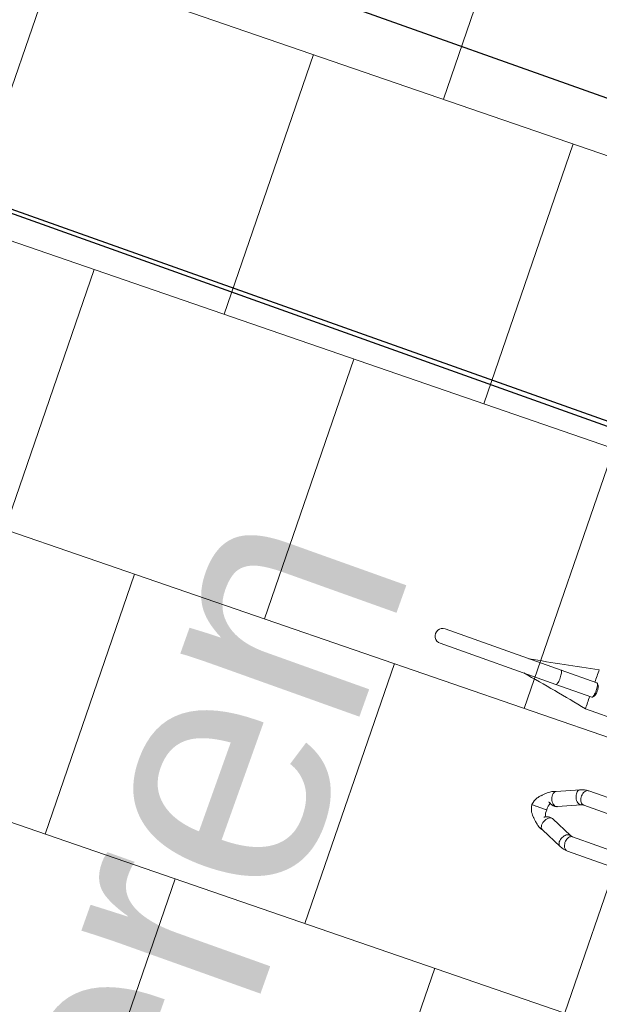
# Model space of a CAD drawing. Header units: metres. Extents: x 134157 to 138734, y 451157 to 455772.
# Tile 162 of 256: x 136407.641 to 136408.484, y 453389.898 to 453391.331. Entities that reach past the tile are written whole.
import ezdxf
from ezdxf import colors
from ezdxf.entities.mleader import LeaderData, LeaderLine
from ezdxf.math import Vec2, Vec3

# ---------------------------------------------------------------- set-up
doc = ezdxf.new("R2010")
doc.units = ezdxf.units.M
doc.layers.add('-DR-alg-hulplijnen', color=210, linetype='Continuous', plot=False)
doc.layers.add('-DR-alg-hulplijnen aandachtspunten', color=210, linetype='Continuous', plot=False)
doc.layers.add('-DR-alg-hulplijnen kantverharding asflast nieuwe fietsstraat', color=7, linetype='Continuous', true_color=0xff9429, plot=False)
doc.layers.add('-DR-nw-gr-arc-gras', color=7, linetype='Continuous', true_color=0xb5d5a4)
for name, color, linetype in [('-DR-nw-inr-fietsparkeren Tulip Traverse', 2, 'Continuous'), ('-DR-nw-maatvoering', 3, 'Continuous'), ('-DR-nw-txt bovengrondse infra', 2, 'Continuous'), ('-DR-nw-vh-kantverharding', 3, 'Continuous'), ('VELOPA-FIG15', 1, 'Continuous'), ('VELOPA-FIG25', 1, 'Continuous')]:
    doc.layers.add(name, color=color, linetype=linetype)
for name, color, linetype, lineweight, true_color in [('-DR-nw-vh-arc-asfalt fietsstraat rood', 7, 'Continuous', 9, 0xdfbfc7), ('-DR-nw-vh-arc-sbs df Drainflow', 7, 'Continuous', 9, 0xb9747c), ('-DR-nw-vh-arc-sbs kf bruinrood rabat halfsteens', 7, 'Continuous', 9, 0xb88485)]:
    doc.layers.add(name, color=color, linetype=linetype, lineweight=lineweight, true_color=true_color)
doc.layers.add('-DR-nw-vh-arc-tegels 300x300x45', color=253, linetype='Continuous', lineweight=9)
doc.styles.add('2-5TXT', font='arial.ttf')
doc.styles.add('CE', font='txt', dxfattribs={"height": 1.8})
doc.styles.add('Drong', font='txt', dxfattribs={"height": 1.8})
doc.dimstyles.new('Drong', dxfattribs={"dimtxt": 1.8, "dimasz": 2.5, "dimexe": 0, "dimexo": 0, "dimgap": 0.9, "dimtad": 1, "dimzin": 0, "dimdsep": 46, "dimtxsty": 'Drong', "dimblk": 'dimblk-wit', "dimcen": 0, "dimse1": 1, "dimse2": 1, "dimclrd": 256, "dimclre": 1, "dimclrt": 7, "dimadec": 0, "dimazin": 0, "dimtfac": 1, "dimtmove": 0, "dimatfit": 3, "dimfxl": 1, "dimtolj": 1, "dimtzin": 0, "dimarcsym": 0})
doc.dimstyles.new('VELOPA-drukwerk', dxfattribs={"dimscale": 0, "dimtxt": 2.5, "dimasz": 2, "dimexe": 1, "dimexo": 1, "dimgap": 1, "dimtad": 1, "dimdec": 0, "dimdsep": 46, "dimtxsty": '2-5TXT', "dimcen": 8, "dimadec": 1, "dimazin": 0, "dimtfac": 1, "dimtdec": 0, "dimtmove": 0, "dimatfit": 3, "dimfxl": 1, "dimtolj": 1, "dimtzin": 0, "dimarcsym": 0})

# ---------------------------------------------------------------- blocks, each defined once
blk = doc.blocks.new('*D2307')
at = {"layer": '-DR-alg-hulplijnen', "color": 0, "lineweight": -2, "ltscale": 4, "transparency": 16777216}
for p, q in [((129.3, -10), (-313.6, -10)), ((-292.9, -51.4), (-292.9, -3593.6)), ((129.3, -3635), (-313.6, -3635))]:
    blk.add_line(p, q, dxfattribs=at)
at = {"layer": '-DR-alg-hulplijnen', "color": 0, "ltscale": 4, "transparency": 16777216}
for points in [[(-299.8, -51.4), (-285.9, -51.4), (-292.9, -10)], [(-299.8, -3593.6), (-285.9, -3593.6), (-292.9, -3635)]]:
    blk.add_solid(points, dxfattribs=at)
at = {"layer": 'Defpoints', "color": 0, "ltscale": 4, "transparency": 16777216}
for p in [(150, -10), (-292.9, -3635), (150, -3635)]:
    blk.add_point(p, dxfattribs=at)
at = {"layer": '-DR-alg-hulplijnen', "color": 0, "ltscale": 4, "transparency": 16777216, "insert": (-340, -1822.5), "char_height": 51.79, "attachment_point": 5, "rotation": 90, "style": '2-5TXT'}
blk.add_mtext('\\A1;3625', dxfattribs=at)
blk = doc.blocks.new('Tulip Traverse')
at = {"layer": 'VELOPA-FIG15', "color": 252, "linetype": 'Continuous', "lineweight": 9, "flags": 128}
for points in [[(538, -296.7), (537.8, -298.1), (537.3, -299.3), (536.4, -300.5), (535.3, -301.6), (533.9, -302.5), (532.2, -303.2), (530.4, -303.7), (528.5, -304), (526.5, -304.1), (524.6, -303.9), (522.7, -303.5), (520.9, -302.9), (519.4, -302.1), (518.1, -301.1), (517.1, -299.9), (516.4, -298.7), (516, -297.4), (516, -296.7)], [(538.7, -300), (538.9, -300.6), (539.1, -301.9)], [(586.3, -300), (586.1, -300.6), (585.9, -301.9)], [(587, -296.7), (587.2, -298.1), (587.7, -299.3), (588.6, -300.5), (589.7, -301.6), (591.1, -302.5), (592.8, -303.2), (594.6, -303.7), (596.5, -304), (598.5, -304.1), (600.4, -303.9), (602.3, -303.5), (604.1, -302.9), (605.6, -302.1), (606.9, -301.1), (607.9, -299.9), (608.6, -298.7), (609, -297.4), (609, -296.7)], [(539.1, -301.9), (538.9, -303.2), (538.4, -304.6), (537.6, -306), (536.5, -307.3), (535.2, -308.6), (533.6, -309.7), (531.9, -310.6), (530.1, -311.4), (528.2, -311.9), (526.3, -312.1), (524.5, -312.2), (522.9, -312), (521.4, -311.5), (520.2, -310.8), (519.2, -309.9), (518.6, -308.9)], [(585.9, -301.9), (586.1, -303.2), (586.6, -304.6), (587.4, -306), (588.5, -307.3), (589.8, -308.6), (591.4, -309.7), (593.1, -310.6), (594.9, -311.4), (596.8, -311.9), (598.7, -312.1), (600.5, -312.2), (602.1, -312), (603.6, -311.5), (604.8, -310.8), (605.8, -309.9), (606.4, -308.9)], [(375, -390.9), (373, -391), (371.1, -391.1), (369.4, -391.3), (367.8, -391.6), (366.4, -391.9), (365.3, -392.3), (364.5, -392.8), (364.1, -393.2), (364, -393.6)], [(386, -393.6), (385.9, -393.2), (385.5, -392.8), (384.7, -392.3), (383.6, -391.9), (382.2, -391.6), (380.6, -391.3), (378.9, -391.1), (377, -391), (375, -390.9)]]:
    blk.add_lwpolyline(points, dxfattribs=at)
at = {"layer": 'VELOPA-FIG25', "color": 252, "linetype": 'Continuous', "lineweight": 9}
for p, q in [((405.2, -341.2), (405.2, -0.1)), ((516, -189), (516, -296.7)), ((538, -296.7), (538, -189)), ((587, -189), (587, -296.7)), ((609, -296.7), (609, -189)), ((553.1, -332.4), (538.7, -300)), ((586.3, -300), (571.9, -332.4)), ((518.6, -308.9), (532.9, -341.3)), ((592.1, -341.3), (606.4, -308.9)), ((364, -338.1), (364, -393.6)), ((366.8, -335.1), (364.3, -337.4)), ((385.7, -337.4), (383.2, -335.1)), ((386, -393.6), (386, -338.1)), ((553.2, -332.7), (553.1, -332.4)), ((571.9, -332.4), (571.8, -332.7)), ((562.5, -346.7), (562.5, -345)), ((562.5, -346.7), (562.5, -347.1)), ((562.5, -361.4), (562.5, -347.1)), ((562.5, -361.7), (562.5, -361.4)), ((562.5, -367.9), (562.5, -361.7)), ((364, -393.6), (364, -572.7)), ((386, -393.6), (386, -572.7))]:
    blk.add_line(p, q, dxfattribs=at)
at = {"layer": 'VELOPA-FIG25', "color": 252, "linetype": 'Continuous', "lineweight": 9, "flags": 128}
for points in [[(375, -335.4), (373, -335.4), (371.1, -335.6), (369.4, -335.8), (367.8, -336.1), (366.4, -336.4), (365.3, -336.8), (364.5, -337.2), (364.1, -337.7), (364, -338.1)], [(366.8, -335.1), (366.9, -335), (367.6, -334.6), (368.7, -334.3), (370, -334), (371.5, -333.8), (373.2, -333.6), (375, -333.6)], [(375, -333.6), (376.8, -333.6), (378.5, -333.8), (380, -334), (381.3, -334.3), (382.4, -334.6), (383.1, -335), (383.2, -335.1)], [(386, -338.1), (385.9, -337.7), (385.5, -337.2), (384.7, -336.8), (383.6, -336.4), (382.2, -336.1), (380.6, -335.8), (378.9, -335.6), (377, -335.4), (375, -335.4)], [(532.9, -341.1), (533.7, -344), (535.1, -347), (536.6, -349.5), (537.9, -351.4), (540.9, -354.8), (542.5, -356.4), (544, -357.7), (544.6, -358.3), (545.2, -358.8), (545.8, -359.4), (546.5, -360.2), (548.1, -361.8), (549.7, -363.1), (550.8, -363.9), (551.5, -364.3), (552.6, -364.9), (554.2, -365.7), (556.3, -366.6), (559.1, -367.4), (562.5, -367.9)], [(533, -341.3), (533.3, -342), (534.3, -343.1), (535.6, -343.9), (537.2, -344.4), (539, -344.6), (541, -344.6), (543, -344.2), (545, -343.6), (547, -342.7), (548.8, -341.5), (550.4, -340.2), (551.7, -338.8), (552.7, -337.3), (553.3, -335.8), (553.5, -334.3)], [(552.3, -342.7), (552.2, -342.9), (551.6, -343.9), (551, -345.1), (550.8, -345.9), (550.7, -346.2), (550.7, -346.2)], [(553.5, -334.3), (553.3, -332.9), (553, -332.4)], [(562.5, -367.9), (565.9, -367.4), (568.7, -366.6), (571.2, -365.5), (572.9, -364.7), (574, -364), (574.5, -363.6), (575.3, -363.1), (576.9, -361.8), (578.5, -360.2), (579.2, -359.4), (579.8, -358.8), (580.4, -358.3), (581, -357.7), (582.5, -356.4), (584.1, -354.8), (587.1, -351.4), (588.5, -349.5), (589.9, -347), (591.3, -344), (592.1, -341.1)], [(571.7, -333.1), (571.2, -335), (571, -337.3), (571.3, -339.4), (571.8, -341.1), (572.9, -343.5), (573.4, -344.3), (573.8, -344.9), (574, -345.3), (574, -345.3)], [(571.6, -334.3), (571.8, -332.9), (572, -332.4)], [(592, -341.3), (591.7, -342), (590.7, -343.1), (589.4, -343.9), (587.8, -344.4), (586, -344.6), (584, -344.6), (582, -344.2), (580, -343.6), (578, -342.7), (576.2, -341.5), (574.6, -340.2), (573.3, -338.8), (572.3, -337.3), (571.8, -335.8), (571.6, -334.3)]]:
    blk.add_lwpolyline(points, dxfattribs=at)
at = {"layer": 'VELOPA-FIG25', "color": 252, "linetype": 'Continuous', "lineweight": 9}
for centre, radius, start, end in [((546, -296.7), 29.9, 180.1465, 204.0079), ((546, -296.7), 8, 180.6237, 204.3373), ((579.2, -296.7), 7.81, 335.3701, 359.669), ((579.2, -296.7), 29.8, 335.9495, 359.8966), ((-2308.5, -892.7), 2710, 9.5497, 11.7415), ((359.7, 230.5), 571.9, 268.5109, 270.4289), ((3112.6, -902.9), 2765.1, 168.2804, 170.4286), ((391, 146.7), 488.1, 269.4088, 271.6564), ((559.8, -326.1), 19.1, 245.4192, 277.9826), ((543.8, -337), 10.2, 326.0065, 22.3686), ((564.9, -324.6), 20.6, 263.2008, 292.8484), ((375, -572.7), 11, 179.0855, 0.9145)]:
    blk.add_arc(centre, radius, start, end, dxfattribs=at)
blk = doc.blocks.new('*U2317')
at = {"layer": '-DR-alg-hulplijnen', "flags": 128}
blk.add_lwpolyline([(-46.6, 129.7), (2253.4, 129.7), (2253.4, -1795.3), (-46.6, -1795.3)], close=True, dxfattribs=at)
blk = doc.blocks.new('dimblk-wit')
at = {"color": 7}
blk.add_line((0, -0.33333), (0, 0.33333), dxfattribs=at)
blk.add_solid([(0, 0), (-0.8, 0.2), (-0.8, -0.2)], dxfattribs=at)
blk = doc.blocks.new('*D785')
at = {"layer": '-DR-nw-maatvoering', "lineweight": -2, "transparency": 16777216}
blk.add_line((136407.3672, 453392.8894), (136406.2356, 453393.2917), dxfattribs=at)
at = {"layer": 'Defpoints', "color": 0, "transparency": 16777216}
for p in [(136405.7645, 453393.4592), (136405.549, 453392.853), (136406.9155, 453390.1265)]:
    blk.add_point(p, dxfattribs=at)
at = {"layer": '-DR-nw-maatvoering', "lineweight": -2, "transparency": 16777216, "xscale": 0.5, "yscale": 0.5, "zscale": 0.5}
for p, rotation in [((136405.7645, 453393.4592), 160.4268500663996), ((136407.8383, 453392.7219), 340.4268500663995)]:
    blk.add_blockref('dimblk-wit', p, dxfattribs=dict(at, rotation=rotation))
at = {"layer": '-DR-nw-maatvoering', "color": 7, "transparency": 16777216, "insert": (136406.6796, 453392.7479), "char_height": 0.36, "attachment_point": 5, "rotation": 160.4269, "style": 'Drong', "bg_fill": 3, "box_fill_scale": 1.1, "bg_fill_color": 256, "bg_fill_true_color": 13158600, "bg_fill_transparency": 0}
blk.add_mtext('\\A1;2.20', dxfattribs=at)
blk = doc.blocks.new('Tulip fietsenrek rail')
at = {"layer": '-DR-alg-hulplijnen'}
blk.add_lwpolyline([(3150, -1935), (3150, -10), (150, -10), (150, -1935)], close=True, dxfattribs=at)
at = {"layer": 'VELOPA-FIG15'}
blk.add_blockref('Tulip Traverse', (150, -200), dxfattribs=at)
at = {"layer": '-DR-alg-hulplijnen', "ltscale": 4}
dim = blk.add_linear_dim(base=(-292.9, -3635), p1=(150, -10), p2=(150, -3635), angle=90, dimstyle='VELOPA-drukwerk', override={"dimscale": 20.716723}, dxfattribs=at)
dim.commit()
dim.dimension.update_dxf_attribs({"geometry": '*D2307', "text_midpoint": (-340, -1822.5)})

msp = doc.modelspace()

# ---------------------------------------------------------------- hatches: boundary and pattern name
at = {"layer": '-DR-nw-gr-arc-gras', "transparency": 33554687}
h = msp.add_hatch(dxfattribs=at)
h.set_pattern_fill('AGR-BOLLEN', color=256, scale=0.1, pattern_type=2)
h.set_pattern_definition([(115.335625, (136419.71802, 453326.2367), (-0.223681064, -0.105903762), [0.06, -0.187485]), (205.335625, (136419.71802, 453326.2367), (0.105903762, -0.223681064), [0.06, -0.187485])])
edge = h.paths.add_edge_path()
edge.add_arc((-7000776.8095, 3043164.5676), 7592527.9974, 340.05675056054, 340.05722562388)
edge.add_line((136455.7816, 453494.2543), (136455.1236, 453494.4934))
edge.add_arc((380495.2224, 364992.5484), 259592.3036, 160.066656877, 160.080445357)
edge.add_line((136433.8323, 453435.7615), (136433.8135, 453435.7683))
edge.add_line((136433.8135, 453435.7683), (136432.1795, 453431.2551))
edge.add_line((136432.1795, 453431.2551), (136432.1983, 453431.2483))
edge.add_line((136432.1983, 453431.2483), (136431.6776, 453429.8696))
edge.add_line((136431.6776, 453429.8696), (136432.3364, 453429.6312))
edge.add_line((136432.3364, 453429.6312), (136434.3093, 453435.0766))
at = {"layer": '-DR-nw-vh-arc-asfalt fietsstraat rood', "transparency": 33554687}
h = msp.add_hatch(color=256, dxfattribs=at)
h.dxf.hatch_style = 1
h.paths.add_polyline_path([(136403.7367, 453366.3314), (136407.6878, 453364.907, -0.000637), (136419.7061, 453398.4672), (136415.7538, 453399.8883, 0.000636)])
at = {"layer": '-DR-nw-vh-arc-sbs df Drainflow'}
h = msp.add_hatch(dxfattribs=at)
h.set_pattern_fill('AVH-SBS_KEIFORMAAT_ELLEBOOG_01', color=256, scale=3, angle=71, pattern_type=2)
h.set_pattern_definition([(71, (0, 0), (-0.38132601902, -0.18598512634), [0.9, -0.3]), (161, (0.19534, 0.5673), (-0.38132601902, -0.18598512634), [0.9, -0.3]), (71, (-0.04416, 0.3325), (-0.38132601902, -0.18598512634), [0, -1.2]), (71, (-0.03948, 0.8068), (-0.38132601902, -0.18598512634), [0, -1.2])])
h.paths.add_polyline_path([(136407.6654, 453385.0474, 0.41422), (136407.8467, 453384.6638), (136409.1647, 453384.1917, -0.414182), (136409.4669, 453383.5524), (136421.3081, 453416.4876, -0.413756), (136420.6687, 453416.187), (136419.3508, 453416.6608, 0.413864), (136418.9671, 453416.4804)])
at = {"layer": '-DR-nw-vh-arc-sbs kf bruinrood rabat halfsteens', "transparency": 33554687}
h = msp.add_hatch(color=256, dxfattribs=at)
h.dxf.hatch_style = 1
h.paths.add_polyline_path([(136403.7367, 453366.3314, -0.000636), (136415.7538, 453399.8883), (136415.3875, 453400.02), (136409.4669, 453383.5524), (136409.3658, 453383.2701), (136408.7253, 453381.4813), (136408.6243, 453381.1991), (136408.4559, 453380.7283), (136408.2876, 453380.2575), (136408.1193, 453379.7867), (136407.951, 453379.3158), (136407.7827, 453378.845), (136407.6144, 453378.3742), (136407.4461, 453377.9034), (136407.2777, 453377.4326), (136407.1094, 453376.9618), (136406.9411, 453376.4909), (136406.7728, 453376.0201), (136406.6045, 453375.5493), (136406.4362, 453375.0785), (136406.2679, 453374.6077), (136406.0995, 453374.1368), (136405.9312, 453373.666), (136405.7629, 453373.1952), (136405.5946, 453372.7244), (136405.4263, 453372.2536), (136405.258, 453371.7827), (136405.0897, 453371.3119), (136404.9213, 453370.8411), (136404.0865, 453368.502), (136403.3621, 453366.4665)])
h = msp.add_hatch(color=256, dxfattribs=at)
h.dxf.hatch_style = 1
h.paths.add_polyline_path([(136414.0731, 453381.5847, -0.000318), (136420.0825, 453398.3319), (136419.7061, 453398.4672, 0.000637), (136407.6878, 453364.907), (136408.0641, 453364.7714, -0.000285), (136413.4327, 453379.7959), (136413.4326, 453379.7959)])
at = {"layer": '-DR-nw-vh-arc-tegels 300x300x45'}
h = msp.add_hatch(dxfattribs=at)
h.set_pattern_fill('AVH-TEGEL_200X200_HALFST', color=256, scale=2, angle=71, pattern_type=2)
h.set_pattern_definition([(71, (0, 0), (-0.05887645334, 0.44332106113), [0.4, -0.4]), (161, (0, 0), (-0.13022726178, -0.37820743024), [])])
h.paths.add_polyline_path([(136407.308, 453384.6443), (136409.0973, 453384.0034), (136408.9961, 453383.721), (136409.2785, 453383.6198), (136409.0772, 453383.0641), (136408.5116, 453383.2576), (136407.9385, 453381.6571), (136400.7719, 453380.0515), (136401.6508, 453381.932), (136403.1422, 453386.1108), (136403.7154, 453385.9256), (136406.6054, 453394.0296), (136408.4236, 453393.3834), (136409.9358, 453392.8398), (136410.2179, 453392.739), (136407.4771, 453385.1148)])

# ---------------------------------------------------------------- linework, layer by layer
at = {"layer": '-DR-alg-hulplijnen kantverharding asflast nieuwe fietsstraat'}
for points in [[(136615.5575, 453953.7113), (136612.5988, 453946.9774), (136593.3968, 453893.9481), (136588.98, 453881.7567), (136586.9297, 453874.6505, -0.015888), (136585.9525, 453871.6277), (136586.3288, 453871.4915), (136577.7383, 453847.7674, 0.004102), (136569.5514, 453824.5651, -0.004267), (136561.0218, 453800.4169), (136429.6487, 453438.3572, 0.002152), (136389.0242, 453324.8767), (136377.1193, 453291.1651), (136363.7665, 453256.9101), (136363.7281, 453256.8013)], [(136620.467, 453951.9335), (136618.8898, 453946.4661, -0.016644), (136617.8616, 453943.3012), (136595.3672, 453881.1792, -0.016644), (136594.1307, 453878.0896), (136591.8417, 453872.88, 0.011636), (136590.9555, 453870.7284), (136590.6052, 453869.7904), (136590.2291, 453869.9266), (136581.6874, 453846.3374, 0.004102), (136573.5235, 453823.2001, -0.004267), (136564.9699, 453798.9843), (136433.5968, 453436.9246, 0.002152), (136392.9845, 453323.4782), (136381.057, 453289.7028), (136367.7043, 453255.4478), (136367.6832, 453255.3879)]]:
    msp.add_lwpolyline(points, format="xyb", dxfattribs=at)
at = {"layer": '-DR-nw-vh-kantverharding'}
for points in [[(136363.7281, 453256.8013), (136363.7665, 453256.9101), (136377.1193, 453291.1651), (136389.0242, 453324.8767, -0.002152), (136429.6487, 453438.3572), (136561.0218, 453800.4169, 0.004267), (136569.5514, 453824.5651, -0.004102), (136577.7383, 453847.7674), (136586.3288, 453871.4915), (136585.9525, 453871.6277)], [(136367.6832, 453255.3879), (136367.7043, 453255.4478), (136381.057, 453289.7028), (136392.9845, 453323.4782, -0.002152), (136433.5968, 453436.9246), (136564.9699, 453798.9843, 0.004267), (136573.5235, 453823.2001, -0.004102), (136581.6874, 453846.3374), (136590.2291, 453869.9266), (136590.6052, 453869.7904)], [(136392.1877, 453320.0207), (136393.3616, 453323.345, -0.002152), (136433.9728, 453436.7882), (136565.3459, 453798.8479, 0.004267), (136573.9017, 453823.0701, -0.004102), (136582.0635, 453846.2012), (136590.469, 453869.4143)], [(136388.6453, 453325.0051, -0.002152), (136429.2727, 453438.4937), (136433.4882, 453450.1116)]]:
    msp.add_lwpolyline(points, format="xyb", dxfattribs=at)

# ---------------------------------------------------------------- block references
at = {"layer": '-DR-nw-inr-fietsparkeren Tulip Traverse', "xscale": 0.0009999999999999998, "yscale": 0.0009999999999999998, "zscale": 0.0009999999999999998, "rotation": 250.4383029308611}
msp.add_blockref('Tulip fietsenrek rail', (136409.1601, 453390.6695), dxfattribs=at)
at = {"xscale": -0.001, "yscale": 0.0009999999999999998, "zscale": 0.001, "rotation": 250.3356253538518}
msp.add_blockref('*U2317', (136408.9909, 453390.6117), dxfattribs=at)

# ---------------------------------------------------------------- texts
at = {"layer": '-DR-nw-txt bovengrondse infra', "insert": (136406.8846, 453387.8865), "char_height": 0.36, "attachment_point": 1, "rotation": 70.3356, "style": 'Drong'}
msp.add_mtext_dynamic_manual_height_columns('Fietsparkeren', width=2.133583, gutter_width=1.8, heights=[0], dxfattribs=at)

# ---------------------------------------------------------------- leaders
at = {"layer": '-DR-alg-hulplijnen aandachtspunten'}
ml = msp.add_multileader_mtext('Standard', dxfattribs=at)
ml.set_content('Dient hier rekening gehouden te worden \\Peen doorgaande weg? e.e.a. afhankelijk van aansluitend ontwerp', color=7, style='CE')
ml.set_leader_properties(color=256, linetype='ByLayer', lineweight=-1)
ml.build(insert=Vec2(0, 0))
ml.multileader.update_dxf_attribs({"text_left_attachment_type": 5, "text_right_attachment_type": 5, "dogleg_length": 70.9046, "arrow_head_size": 0.5, "scale": 0.2})
ctx = ml.context
ctx.base_point, ctx.scale, ctx.char_height, ctx.arrow_head_size, ctx.landing_gap_size, ctx.plane_origin, ctx.plane_x_axis, ctx.plane_y_axis = Vec3(136388.3781, 453391.8835), 0.2, 0.8, 0.5, 0.04, Vec3(136401.8269, 453391.3514), Vec3(0.33651, 0.94168), Vec3(-0.94168, 0.33651)
ctx.left_attachment, ctx.right_attachment = 5, 5
notes = []
notes.append((ctx, [(1, (1, 1, 0), (136399.3171, 453422.4951), (-0.33651, -0.94168), 0.8587, [(0, [(136413.5196, 453427.3058)], 0, [])])]))
ctx.mtext.insert, ctx.mtext.text_direction, ctx.mtext.rotation, ctx.mtext.flow_direction = Vec3(136386.1398, 453392.7259), Vec3(0.33651, 0.94168), 1.227588, 5
ml = msp.add_multileader_mtext('Standard', dxfattribs=at)
ml.set_content("Dient hier ook nog rekening gehouden te worden \\Pmet het plaatsen van nieuw OC's ?", color=7, style='CE')
ml.set_leader_properties(color=256, linetype='ByLayer', lineweight=-1)
ml.build(insert=Vec2(0, 0))
ml.multileader.update_dxf_attribs({"text_left_attachment_type": 5, "text_right_attachment_type": 5, "dogleg_length": 70.9046, "arrow_head_size": 0.5, "scale": 0.2})
ctx = ml.context
ctx.base_point, ctx.scale, ctx.char_height, ctx.arrow_head_size, ctx.landing_gap_size, ctx.plane_origin, ctx.plane_x_axis, ctx.plane_y_axis = Vec3(136395.2806, 453388.4379), 0.2, 0.8, 0.5, 0.04, Vec3(136406.1632, 453380.7244), Vec3(0.33651, 0.94168), Vec3(-0.94168, 0.33651)
ctx.left_attachment, ctx.right_attachment = 5, 5
notes.append((ctx, [(1, (1, 1, 0), (136403.6534, 453411.8681), (-0.33651, -0.94168), 0.8587, [(0, [(136415.6728, 453415.4304)], 0, [])])]))
ctx.mtext.insert, ctx.mtext.text_direction, ctx.mtext.rotation, ctx.mtext.flow_direction = Vec3(136393.0512, 453389.277), Vec3(0.33651, 0.94168), 1.227588, 5
for ctx, leaders in notes:
    for number, flags, end, landing, length, lines in leaders:
        leader = LeaderData()
        leader.index, (leader.has_last_leader_line, leader.has_dogleg_vector, leader.attachment_direction) = number, flags
        leader.last_leader_point, leader.dogleg_vector, leader.dogleg_length = Vec3(end), Vec3(landing), length
        for number, points, colour, breaks in lines:
            line = LeaderLine()
            line.index, line.vertices, line.color, line.breaks = number, Vec3.list(points), colors.encode_raw_color(colour), breaks
            leader.lines.append(line)
        ctx.leaders.append(leader)

# ---------------------------------------------------------------- next in the draw order: dimensions: what is measured, and where the dimension line sits
at = {"layer": '-DR-nw-maatvoering'}
dim = msp.add_linear_dim(base=(136405.7645, 453393.4592), p1=(136406.9155, 453390.1265), p2=(136405.549, 453392.853), angle=340.4269, dimstyle='Drong', override={"dimrnd": 0.05, "dimtfill": 1}, dxfattribs=at)
dim.commit()
dim.dimension.update_dxf_attribs({"geometry": '*D785', "text_midpoint": (136406.6796, 453392.7479)})

# ---------------------------------------------------------------- next in the draw order: linework, layer by layer
at = {"layer": '-DR-alg-hulplijnen kantverharding asflast nieuwe fietsstraat'}
for points in [[(136615.5575, 453953.7113), (136612.5988, 453946.9774), (136593.3968, 453893.9481), (136588.98, 453881.7567), (136586.9297, 453874.6505, -0.015888), (136585.9525, 453871.6277), (136586.3288, 453871.4915), (136577.7383, 453847.7674, 0.004102), (136569.5514, 453824.5651, -0.004267), (136561.0218, 453800.4169), (136429.6487, 453438.3572, 0.002152), (136389.0242, 453324.8767), (136377.1193, 453291.1651), (136363.7665, 453256.9101), (136359.0795, 453243.6376)], [(136620.467, 453951.9335), (136618.8898, 453946.4661, -0.016644), (136617.8616, 453943.3012), (136595.3672, 453881.1792, -0.016644), (136594.1307, 453878.0896), (136591.8417, 453872.88, 0.011636), (136590.9555, 453870.7284), (136590.6052, 453869.7904), (136590.2291, 453869.9266), (136581.6874, 453846.3374, 0.004102), (136573.5235, 453823.2001, -0.004267), (136564.9699, 453798.9843), (136433.5968, 453436.9246, 0.002152), (136392.9845, 453323.4782), (136381.057, 453289.7028), (136367.7043, 453255.4478), (136363.0398, 453242.239)]]:
    msp.add_lwpolyline(points, format="xyb", dxfattribs=at)
at = {"layer": '-DR-nw-vh-kantverharding'}
for points in [[(136359.0795, 453243.6376), (136363.7665, 453256.9101), (136377.1193, 453291.1651), (136389.0242, 453324.8767, -0.002152), (136429.6487, 453438.3572), (136561.0218, 453800.4169, 0.004267), (136569.5514, 453824.5651, -0.004102), (136577.7383, 453847.7674), (136586.3288, 453871.4915), (136585.9525, 453871.6277)], [(136363.0398, 453242.239), (136367.7043, 453255.4478), (136381.057, 453289.7028), (136392.9845, 453323.4782, -0.002152), (136433.5968, 453436.9246), (136564.9699, 453798.9843, 0.004267), (136573.5235, 453823.2001, -0.004102), (136581.6874, 453846.3374), (136590.2291, 453869.9266), (136590.6052, 453869.7904)]]:
    msp.add_lwpolyline(points, format="xyb", dxfattribs=at)

doc.saveas('drawing.dxf')
